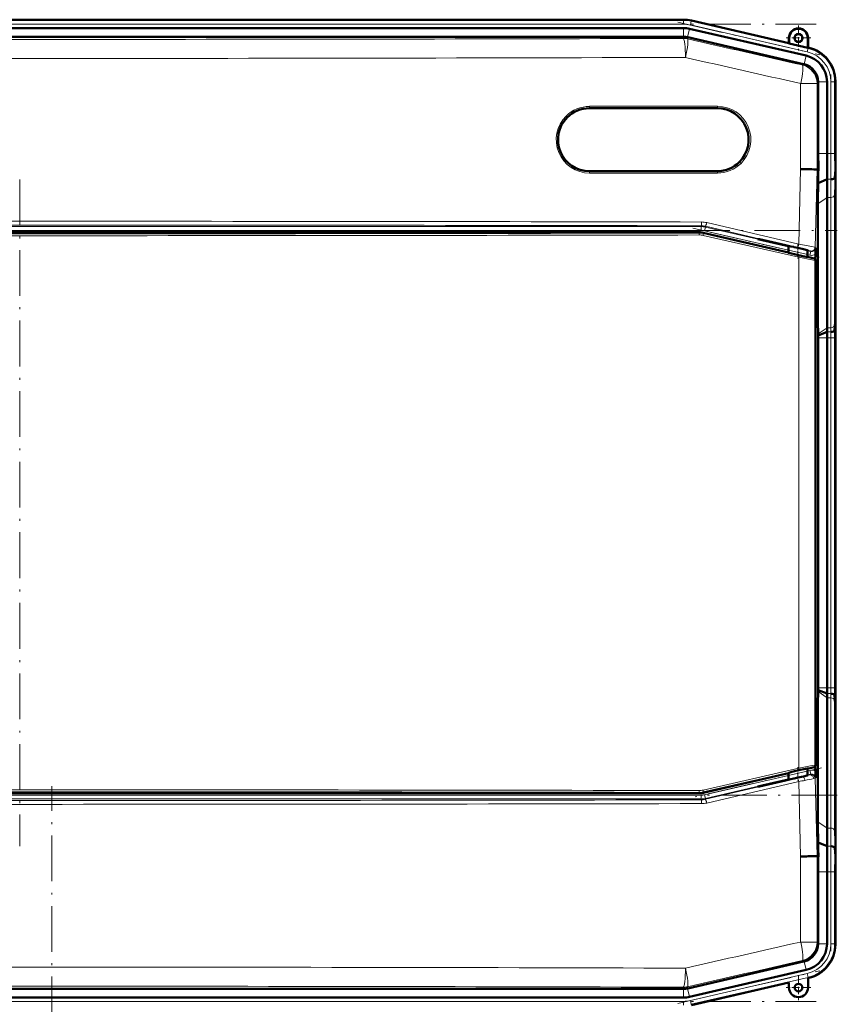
# Model space of a CAD drawing. Extents: x -1351 to 1763, y -1300 to 612.
# Tile 15 of 79: x -1068 to -853, y 308 to 566. Entities that reach past the tile are written whole.
import ezdxf

# ---------------------------------------------------------------- set-up
doc = ezdxf.new("R2010")
doc.units = 0
doc.linetypes.add('DASHDOT', pattern=[18.5, 12, -3, 0.5, -3])

msp = doc.modelspace()

# ---------------------------------------------------------------- linework, layer by layer
at = {"color": 7, "lineweight": 50}
for p, q in [((-893.5, 565.83), (-1241.56, 565.83)), ((-908.5, 565.83), (-1221.29, 565.83)), ((-908.5, 565.83), (-893.5, 565.83)), ((-891.42, 565.59), (-865.85, 559.69)), ((-891.42, 565.59), (-865.85, 559.69)), ((-908.5, 563.64), (-1221.29, 563.64)), ((-908.5, 563.64), (-893.5, 563.64)), ((-891.91, 563.46), (-861.34, 556.4)), ((-1241.54, 561.35), (-893.53, 561.35)), ((-893.53, 561.35), (-893.5, 561.35)), ((-862.03, 554.21), (-892.4, 561.23)), ((-865.85, 559.69), (-865.85, 561.03)), ((-865.78, 559.6), (-865.78, 561.03)), ((-860.92, 561.03), (-860.92, 558.48)), ((-860.85, 561.03), (-860.85, 558.53)), ((-865.78, 559.6), (-865.85, 559.69)), ((-865.78, 559.6), (-860.92, 558.48)), ((-860.92, 558.48), (-860.85, 558.53)), ((-860.85, 558.53), (-860.65, 558.49)), ((-853.68, 549.72), (-853.68, 530.72)), ((-858.15, 549.34), (-858.16, 549.52)), ((-858.15, 549.34), (-858.15, 530.72)), ((-855.87, 549.52), (-855.87, 530.72)), ((-853.68, 549.52), (-853.68, 530.72)), ((-918.16, 542.62), (-884.66, 542.62)), ((-858.83, 526.59), (-858.48, 526.58)), ((-858.14, 526.58), (-858.48, 526.58)), ((-853.66, 526.58), (-853.83, 524.39)), ((-884.66, 526.12), (-918.16, 526.12)), ((-855.83, 523.99), (-858.21, 523)), ((-853.68, 523.65), (-853.68, 489.51)), ((-853.68, 523.65), (-853.68, 489.51)), ((-855.87, 519.23), (-855.87, 485.09)), ((-858.25, 486.58), (-858.25, 517.54)), ((-889.42, 510.11), (-1245.63, 510.11)), ((-888.3, 509.98), (-865.97, 504.83)), ((-866.73, 506.65), (-873.98, 508.33)), ((-873.59, 508.33), (-873.98, 508.33)), ((-873.59, 508.33), (-866.73, 506.74)), ((-866.73, 506.74), (-865.32, 506.41)), ((-866.73, 506.65), (-866.73, 506.74)), ((-865.97, 506.48), (-866.73, 506.65)), ((-865.97, 506.57), (-865.97, 504.75)), ((-865.32, 506.41), (-864.61, 506.25)), ((-864.61, 506.25), (-864.47, 506.22)), ((-864.47, 506.22), (-863.48, 505.99)), ((-860.98, 505.38), (-860.98, 503.6)), ((-860.98, 503.68), (-860.87, 503.65)), ((-860.87, 503.65), (-860.3, 503.5)), ((-860.3, 503.5), (-859.28, 503.26)), ((-858.91, 504.31), (-858.94, 503)), ((-858.89, 502.78), (-858.89, 370.39)), ((-858.89, 486.59), (-858.25, 486.58)), ((-858.17, 483.46), (-858.25, 486.58)), ((-853.7, 486.58), (-853.88, 484.39)), ((-858.16, 483.04), (-858.17, 483.46)), ((-855.87, 483.99), (-858.16, 483.04)), ((-858.15, 482.44), (-858.16, 483.04)), ((-858.15, 390.72), (-858.15, 482.44)), ((-855.87, 482.44), (-855.87, 390.72)), ((-853.68, 482.44), (-853.68, 390.72)), ((-853.68, 482.43), (-853.68, 390.72)), ((-858.16, 390.11), (-858.17, 389.7)), ((-858.15, 390.72), (-858.16, 390.11)), ((-855.87, 389.17), (-858.16, 390.11)), ((-858.17, 389.7), (-858.25, 386.57)), ((-855.87, 353.93), (-855.87, 388.07)), ((-853.7, 386.58), (-853.88, 388.77)), ((-858.89, 386.57), (-858.25, 386.57)), ((-858.25, 386.57), (-858.25, 355.61)), ((-853.68, 349.51), (-853.68, 383.65)), ((-853.68, 349.51), (-853.68, 383.65)), ((-860.98, 367.77), (-860.98, 369.57)), ((-860.87, 369.52), (-860.98, 369.5)), ((-860.3, 369.67), (-860.87, 369.52)), ((-859.28, 369.91), (-860.3, 369.67)), ((-858.91, 368.84), (-858.94, 370.18)), ((-865.97, 368.34), (-888.3, 363.19)), ((-866.73, 366.5), (-873.98, 364.83)), ((-866.73, 366.41), (-865.32, 366.74)), ((-865.97, 366.68), (-866.73, 366.5)), ((-866.73, 366.5), (-866.73, 366.41)), ((-865.97, 368.42), (-865.97, 366.59)), ((-865.32, 366.74), (-864.61, 366.9)), ((-864.61, 366.9), (-864.47, 366.93)), ((-864.47, 366.93), (-863.48, 367.16)), ((-873.59, 364.83), (-873.98, 364.83)), ((-873.59, 364.83), (-866.73, 366.41)), ((-1245.63, 363.06), (-889.42, 363.06)), ((-855.83, 349.17), (-858.21, 350.16)), ((-858.21, 350.16), (-858.18, 348.39)), ((-853.66, 346.58), (-853.83, 348.77)), ((-858.48, 346.57), (-858.83, 346.56)), ((-858.14, 346.57), (-858.48, 346.57)), ((-858.18, 348.39), (-858.14, 346.57)), ((-858.15, 323.81), (-858.15, 342.44)), ((-855.87, 323.63), (-855.87, 342.44)), ((-853.68, 323.43), (-853.68, 342.44)), ((-853.68, 323.63), (-853.68, 342.43)), ((-858.15, 323.81), (-858.16, 323.63)), ((-862.03, 318.94), (-892.4, 311.93)), ((-891.91, 309.69), (-861.34, 316.75)), ((-891.42, 307.56), (-865.85, 313.47)), ((-865.85, 313.47), (-865.85, 312.12)), ((-860.85, 314.62), (-860.65, 314.67)), ((-860.85, 312.12), (-860.85, 314.62)), ((-1241.54, 311.8), (-893.53, 311.8)), ((-893.53, 311.8), (-893.5, 311.8)), ((-908.5, 309.51), (-1221.29, 309.51)), ((-908.5, 309.51), (-893.5, 309.51))]:
    msp.add_line(p, q, dxfattribs=at)
at = {"color": 7, "lineweight": 18}
for p, q in [((-1241.56, 565.64), (-893.5, 565.64)), ((-893.5, 565.64), (-893.5, 565.83)), ((-893.5, 565.64), (-893.5, 564.64)), ((-891.46, 565.41), (-891.69, 564.44)), ((-891.46, 565.41), (-891.42, 565.59)), ((-891.46, 565.41), (-860.84, 558.34)), ((-1241.56, 564.64), (-893.5, 564.64)), ((-893.5, 561.35), (-893.5, 563.64)), ((-892.43, 561.23), (-891.91, 563.46)), ((-891.69, 564.44), (-861.06, 557.37)), ((-893.57, 560.93), (-893.53, 561.35)), ((-892.4, 561.23), (-892.45, 560.8)), ((-865.78, 561.03), (-865.85, 561.03)), ((-860.92, 561.03), (-860.85, 561.03)), ((-860.84, 558.34), (-861.06, 557.37)), ((-860.84, 558.34), (-860.65, 558.49)), ((-861.86, 554.17), (-861.34, 556.4)), ((-862.35, 553.96), (-862.03, 554.21)), ((-853.68, 549.72), (-853.87, 549.58)), ((-862.78, 526.65), (-862.78, 549.09)), ((-858.48, 549.09), (-862.78, 549.09)), ((-858.15, 549.34), (-858.48, 549.09)), ((-858.48, 549.09), (-858.48, 526.58)), ((-858.16, 549.52), (-855.87, 549.52)), ((-854.87, 549.58), (-854.87, 530.72)), ((-854.87, 549.58), (-853.87, 549.58)), ((-853.87, 549.58), (-853.87, 530.72)), ((-884.6, 543.12), (-918.11, 543.12)), ((-858.15, 530.72), (-855.87, 530.72)), ((-855.87, 530.72), (-854.87, 530.72)), ((-853.87, 530.72), (-854.87, 530.72)), ((-853.87, 530.72), (-853.68, 530.72)), ((-863.29, 507.03), (-862.78, 526.65)), ((-858.48, 526.58), (-859.01, 506.15)), ((-918.11, 525.62), (-884.6, 525.62)), ((-854.83, 523.99), (-855.83, 523.99)), ((-855.87, 519.23), (-858.25, 517.54)), ((-854.87, 519.23), (-855.87, 519.23)), ((-854.87, 519.23), (-854.87, 485.09)), ((-853.87, 519.91), (-853.87, 485.77)), ((-1246.16, 511.59), (-888.9, 511.59)), ((-888.9, 511.59), (-888.87, 511.81)), ((-888.9, 510.59), (-888.9, 511.59)), ((-888, 510.49), (-887.77, 511.47)), ((-887.75, 511.68), (-887.77, 511.47)), ((-887.77, 511.47), (-865.97, 506.43)), ((-863.66, 506.06), (-887.75, 511.68)), ((-887.4, 512.65), (-863.29, 507.03)), ((-888.9, 510.59), (-1246.16, 510.59)), ((-889.44, 509.9), (-889.42, 510.11)), ((-863.25, 503.55), (-888.37, 509.29)), ((-888.3, 509.98), (-888.32, 509.77)), ((-888.32, 509.77), (-863.21, 504.04)), ((-865.97, 505.41), (-888, 510.49)), ((-859.01, 506.15), (-858.89, 506.03)), ((-863.25, 369.62), (-863.25, 503.55)), ((-860.98, 505.28), (-860.11, 505.08)), ((-860.34, 504.11), (-860.98, 504.26)), ((-860.34, 504.11), (-860.11, 505.08)), ((-860.11, 505.08), (-860.24, 505.2)), ((-859.33, 503.22), (-859.28, 503.26)), ((-858.89, 502.78), (-858.95, 502.73)), ((-858.95, 502.73), (-858.95, 370.44)), ((-853.7, 486.58), (-853.66, 486.58)), ((-855.87, 485.09), (-858.17, 483.46)), ((-854.87, 485.09), (-855.87, 485.09)), ((-854.87, 483.99), (-855.87, 483.99)), ((-855.87, 482.44), (-858.15, 482.44)), ((-854.87, 482.44), (-855.87, 482.44)), ((-854.87, 482.44), (-853.87, 482.44)), ((-854.87, 482.44), (-854.87, 390.72)), ((-853.68, 482.44), (-853.87, 482.44)), ((-853.87, 482.44), (-853.87, 390.72)), ((-855.87, 390.72), (-858.15, 390.72)), ((-854.87, 390.72), (-855.87, 390.72)), ((-854.87, 390.72), (-853.87, 390.72)), ((-853.68, 390.72), (-853.87, 390.72)), ((-855.87, 388.07), (-858.17, 389.7)), ((-854.87, 389.17), (-855.87, 389.17)), ((-854.87, 388.07), (-855.87, 388.07)), ((-854.87, 353.93), (-854.87, 388.07)), ((-853.87, 353.24), (-853.87, 387.39)), ((-853.66, 386.58), (-853.7, 386.58)), ((-888.37, 363.88), (-863.25, 369.62)), ((-863.21, 369.14), (-888.32, 363.4)), ((-859.28, 369.91), (-859.33, 369.95)), ((-858.95, 370.44), (-858.89, 370.39)), ((-888, 362.66), (-865.97, 367.75)), ((-865.97, 366.72), (-887.77, 361.69)), ((-887.75, 361.48), (-863.66, 367.1)), ((-860.98, 368.9), (-860.34, 369.05)), ((-860.11, 368.07), (-860.98, 367.87)), ((-860.34, 369.05), (-860.11, 368.07)), ((-860.24, 367.96), (-860.11, 368.07)), ((-858.89, 367.13), (-859.01, 367.01)), ((-859.01, 367.01), (-858.48, 346.57)), ((-863.29, 366.13), (-887.4, 360.51)), ((-862.78, 346.51), (-863.29, 366.13)), ((-1246.16, 362.56), (-888.9, 362.56)), ((-888.9, 361.56), (-1246.16, 361.56)), ((-889.42, 363.06), (-889.44, 363.27)), ((-888.9, 362.56), (-888.9, 361.56)), ((-888.9, 361.56), (-888.87, 361.35)), ((-888.3, 363.19), (-888.32, 363.4)), ((-888, 362.66), (-887.77, 361.69)), ((-887.75, 361.48), (-887.77, 361.69)), ((-855.87, 353.93), (-858.25, 355.61)), ((-854.87, 353.93), (-855.87, 353.93)), ((-854.83, 349.17), (-855.83, 349.17)), ((-862.78, 324.07), (-862.78, 346.51)), ((-858.48, 346.57), (-858.48, 324.07)), ((-858.15, 342.44), (-855.87, 342.44)), ((-855.87, 342.44), (-854.87, 342.44)), ((-853.87, 342.44), (-854.87, 342.44)), ((-854.87, 323.58), (-854.87, 342.44)), ((-853.87, 342.44), (-853.68, 342.44)), ((-853.87, 323.58), (-853.87, 342.44)), ((-862.78, 324.07), (-858.48, 324.07)), ((-858.15, 323.81), (-858.48, 324.07)), ((-858.16, 323.63), (-855.87, 323.63)), ((-853.87, 323.58), (-854.87, 323.58)), ((-853.87, 323.58), (-853.68, 323.43)), ((-862.35, 319.2), (-862.03, 318.94)), ((-861.86, 318.98), (-861.34, 316.75)), ((-891.69, 308.72), (-861.06, 315.79)), ((-861.06, 315.79), (-860.84, 314.81)), ((-892.4, 311.93), (-892.45, 312.35)), ((-891.46, 307.74), (-860.84, 314.81)), ((-860.65, 314.67), (-860.84, 314.81)), ((-893.57, 312.23), (-893.53, 311.8)), ((-893.5, 311.8), (-893.5, 309.51)), ((-892.43, 311.92), (-891.91, 309.69)), ((-1241.56, 308.51), (-893.5, 308.51)), ((-893.5, 307.51), (-893.5, 308.51)), ((-891.46, 307.74), (-891.69, 308.72)), ((-891.46, 307.74), (-891.42, 307.56))]:
    msp.add_line(p, q, dxfattribs=at)
at = {"color": 7, "linetype": 'DASHDOT', "lineweight": 18}
for p, q in [((-895.01, 565.2), (-857.74, 556.6)), ((-1276.37, 564.64), (-858.69, 564.64)), ((-854.87, 551.46), (-854.87, 528.83)), ((-1067.53, 523.96), (-1067.53, 349.21)), ((-891.02, 511.19), (-857.32, 503.41)), ((-1281.89, 510.59), (-853.17, 510.59)), ((-854.87, 491.61), (-854.87, 381.55)), ((-857.32, 369.75), (-891.02, 361.97)), ((-1059.13, -326), (-1059.13, 364.9)), ((-853.17, 362.56), (-1281.89, 362.56)), ((-854.87, 344.32), (-854.87, 321.69)), ((-895.01, 307.95), (-857.74, 316.55)), ((-1276.37, 308.51), (-858.69, 308.51))]:
    msp.add_line(p, q, dxfattribs=at)
at = {"color": 7, "linetype": 'DASHDOT', "lineweight": 18, "ltscale": 0.1625}
for p, q in [((-863.35, 564.28), (-863.35, 557.78)), ((-860.1, 561.03), (-866.6, 561.03)), ((-863.35, 315.37), (-863.35, 308.87)), ((-860.1, 312.12), (-866.6, 312.12))]:
    msp.add_line(p, q, dxfattribs=at)
at = {"color": 7, "linetype": 'DASHDOT', "lineweight": 18, "ltscale": 0.08985}
msp.add_line((-863.48, 506.87), (-863.48, 503.27), dxfattribs=at)
at = {"color": 7, "linetype": 'DASHDOT', "lineweight": 18, "ltscale": 0.019627}
msp.add_line((-863.48, 506.06), (-863.48, 505.27), dxfattribs=at)
at = {"color": 7, "linetype": 'DASHDOT', "lineweight": 18, "ltscale": 0.089713}
msp.add_line((-863.48, 369.88), (-863.48, 366.29), dxfattribs=at)
at = {"color": 7, "linetype": 'DASHDOT', "lineweight": 18, "ltscale": 0.019614}
msp.add_line((-863.48, 367.1), (-863.48, 367.88), dxfattribs=at)
at = {"color": 7, "lineweight": 18}
for points in [[(-860.24, 505.2), (-860.24, 505.2), (-860.26, 505.21), (-860.38, 505.25), (-862.05, 505.67), (-863.66, 506.06)], [(-863.29, 507.03), (-859.86, 506.35), (-859.07, 506.17), (-859.02, 506.15), (-859.01, 506.15)], [(-858.95, 502.73), (-858.95, 502.73), (-858.96, 502.73), (-859.06, 502.74), (-859.81, 502.87), (-863.25, 503.55)], [(-863.21, 504.04), (-860.91, 503.52), (-859.53, 503.24), (-859.36, 503.22), (-859.34, 503.22), (-859.33, 503.22), (-859.33, 503.22)], [(-863.25, 369.62), (-859.75, 370.31), (-859.07, 370.43), (-858.97, 370.44), (-858.95, 370.44), (-858.95, 370.44), (-858.95, 370.44)], [(-859.33, 369.95), (-859.34, 369.95), (-859.35, 369.95), (-859.42, 369.95), (-860.07, 369.82), (-863.21, 369.14)], [(-860.52, 367.87), (-860.28, 367.94), (-860.24, 367.95), (-860.24, 367.96)], [(-859.01, 367.01), (-859.02, 367.01), (-859.06, 366.99), (-859.36, 366.92)]]:
    msp.add_lwpolyline(points, dxfattribs=at)
at = {"color": 7, "lineweight": 50}
for points in [[(-863.48, 505.99), (-862.03, 505.65), (-861.06, 505.41), (-860.9, 505.36), (-860.88, 505.35), (-860.88, 505.35)], [(-865.97, 504.75), (-865.97, 504.75), (-865.97, 504.75), (-865.94, 504.73), (-865.57, 504.63), (-862.57, 503.92), (-861.03, 503.6), (-860.99, 503.6), (-860.99, 503.6), (-860.98, 503.6)], [(-860.88, 505.35), (-860.88, 505.35), (-860.88, 505.35), (-860.89, 505.35), (-860.98, 505.36)], [(-862.92, 369.17), (-865.08, 368.66), (-865.87, 368.46), (-865.96, 368.43), (-865.97, 368.42), (-865.97, 368.42)], [(-860.98, 369.57), (-860.99, 369.57), (-860.99, 369.57), (-861, 369.57), (-861.1, 369.56), (-861.94, 369.39), (-862.92, 369.17)], [(-863.48, 367.16), (-862.03, 367.5), (-861.06, 367.75), (-860.9, 367.8), (-860.88, 367.81), (-860.88, 367.81)], [(-860.88, 367.81), (-860.88, 367.81), (-860.88, 367.81), (-860.89, 367.81), (-860.98, 367.8)]]:
    msp.add_lwpolyline(points, dxfattribs=at)
for centre, radius in [((-863.35, 561.03), 1.07), ((-863.35, 561.03), 1), ((-863.35, 312.12), 1)]:
    msp.add_circle(centre, radius, dxfattribs=at)
for centre, radius, start, end in [((-893.5, 556.58), 9.25, 77.0008, 89.9996), ((-893.5, 556.58), 9.25, 77.0007, 89.9996), ((-893.5, 556.58), 7.06, 77.0006, 89.9996), ((-863.35, 561.03), 2.5, 0, 180), ((-863.35, 561.03), 2.43, 360, 180), ((-862.93, 549.52), 9.25, 359.9943, 77.0057), ((-862.67, 549.72), 8.99, 359.9916, 77.0084), ((-862.93, 549.52), 7.06, 359.9966, 77.0032), ((-863.16, 549.34), 5.01, 2.1031, 74.9072), ((-918.16, 534.37), 8.25, 90, 134.9612), ((-884.66, 534.37), 8.25, 314.9294, 90), ((-918.16, 534.37), 8.25, 134.9699, 270), ((-165.66, 530.7), 692.49, 179.99805, 180.34055), ((-285.62, 530.58), 570.24, 179.9861, 180.6624), ((-506.1, 530.63), 347.59, 179.9856, 180.6685), ((-884.66, 534.37), 8.25, 270, 314.9153), ((-878.28, -680.15), 1206.9, 89.07649, 89.26402), ((-247.37, 513.74), 610.9, 178.79561, 179.13148), ((-646.46, 523.4), 207.22, 179.1215, 179.9313), ((-516.09, 518.83), 339.78, 179.1293, 179.9319), ((-466.79, 517.08), 391.46, 179.1331, 179.9319), ((-919.41, 505.84), 60.52, 358.5511, 0.1764), ((-859.39, 502.78), 0.5, 359.998, 77.002), ((-1066.1, 489.75), 212.42, 359.1437, 359.9337), ((-646.32, 489.76), 207.36, 180.0695, 180.8788), ((-1211.4, 482.52), 357.71, 359.9872, 0.6507), ((-506.6, 482.52), 347.08, 179.3309, 180.0147), ((-935.69, 485.18), 79.82, 359.1476, 359.9359), ((-990.66, 482.46), 134.79, 359.9876, 0.6479), ((-990.66, 390.69), 134.79, 359.3521, 0.0124), ((-1211.4, 390.64), 357.71, 359.3493, 0.0128), ((-506.6, 390.63), 347.08, 179.9853, 180.6691), ((-935.69, 387.98), 79.82, 0.0641, 0.8524), ((-1066.1, 383.4), 212.42, 0.0663, 0.8563), ((-646.32, 383.4), 207.36, 179.1212, 179.9305), ((-859.39, 370.39), 0.5, 282.998, 0.002), ((-919.41, 367.32), 60.52, 359.8196, 1.4448), ((-466.79, 356.08), 391.46, 180.0681, 180.8669), ((-516.09, 354.33), 339.78, 180.0681, 180.8707), ((-285.62, 342.57), 570.24, 179.3376, 180.0139), ((-646.46, 349.76), 207.22, 180.0687, 180.8785), ((-878.26, 1552.18), 1205.77, 270.73585, 270.92354), ((-165.67, 342.46), 692.49, 179.65945, 180.00195), ((-506.1, 342.52), 347.59, 179.3315, 180.0144), ((-863.16, 323.82), 5, 285.1029, 357.9073), ((-862.93, 323.63), 7.06, 282.9968, 0.0034), ((-862.67, 323.43), 8.99, 282.9916, 0.0084), ((-863.35, 312.12), 2.5, 180, 360), ((-893.5, 316.58), 7.06, 270.0004, 282.9994)]:
    msp.add_arc(centre, radius, start, end, dxfattribs=at)
at = {"color": 7, "lineweight": 18}
for centre, radius, start, end in [((-893.5, 556.58), 9.06, 77.0008, 89.9996), ((-893.5, 556.58), 8.06, 77.0006, 89.9996), ((-1067.53, 56209.97), 55649.31, 269.820896, 270.179106), ((11803.6, 56331.46), 57197.52, 257.175313, 257.206234), ((-862.86, 549.58), 8.99, 359.9997, 77.0003), ((-1067.53, 56585.23), 56029.56, 269.821504, 270.178498), ((11842.13, 56689.53), 57560.09, 257.2175922, 257.2484236), ((-862.86, 549.58), 7.99, 359.9916, 77.0084), ((-918.11, 534.36), 8.75, 89.9957, 134.9539), ((-884.59, 534.37), 8.75, 314.9196, 90.0213), ((-918.11, 534.37), 8.75, 134.9606, 270.0213), ((-285.76, 530.58), 569.11, 179.986, 180.6637), ((-319.89, 530.59), 533.98, 179.9859, 180.6653), ((-884.6, 534.37), 8.75, 269.9957, 314.9129), ((-515.73, 518.83), 339.14, 179.1277, 179.9318), ((-535.62, 519.53), 318.25, 179.1257, 179.9316), ((-1067.53, -83299.58), 83812.57, 89.8777831, 90.1222151), ((-1067.53, -83186.04), 83698.04, 89.8777011, 90.122297), ((-888.9, 506.59), 5, 77.0066, 89.9934), ((-888.89, 506.81), 5, 76.8528, 89.8509), ((-888.76, 506.81), 5.99, 76.8712, 89.8909), ((-1067.53, 84295.16), 83785.95, 269.8781811, 270.1218207), ((-1067.53, 84238.26), 83728.55, 269.8781333, 270.1218617), ((-889.43, 504.9), 5, 77.1098, 90.1116), ((-889.37, 504.91), 4.49, 77.1108, 90.1395), ((-888.9, 506.59), 4, 77.0047, 89.9953), ((-859.89, 506.05), 0.999, 256.9181, 358.54), ((-859.89, 506.06), 2, 256.9951, 299.3366), ((-859.45, 502.73), 0.5, 0.0159, 76.9841), ((-955.13, 485.88), 101.27, 359.1557, 359.937), ((-935.3, 485.18), 80.44, 359.1546, 359.9369), ((-991.03, 482.46), 136.17, 359.9884, 0.642), ((-1025.34, 482.47), 171.47, 359.9884, 0.6411), ((-991.03, 390.69), 136.17, 359.358, 0.0116), ((-1025.34, 390.69), 171.47, 359.3589, 0.0116), ((-935.3, 387.98), 80.44, 0.0631, 0.8454), ((-955.13, 387.27), 101.27, 0.063, 0.8443), ((-859.89, 367.1), 2, 60.6635, 103.005), ((-859.45, 370.44), 0.5, 283.0159, 359.9841), ((-909.75, 564.78), 202.98, 283.1255, 283.506), ((-889.32, 479.93), 115.71, 283.48, 284.0366), ((-880.49, 463.72), 99.08, 280.9623, 282.3111), ((-869.69, 401.7), 35.05, 283.9245, 285.1673), ((-859.89, 367.1), 0.999, 1.46, 103.0819), ((-1067.53, -83421.99), 83785.95, 89.8781793, 90.1218189), ((-920.23, 662.98), 302.27, 280.857, 281.1749), ((-1067.53, 84059.2), 83698.04, 269.877703, 270.1222989), ((-1067.53, -83365.09), 83728.55, 89.8781383, 90.1218667), ((-889.43, 368.27), 5, 269.8884, 282.8902), ((-889.37, 368.26), 4.49, 269.8605, 282.8892), ((-888.9, 366.56), 4, 270.0047, 282.9953), ((-888.89, 366.35), 5, 270.1491, 283.1472), ((-1067.53, 84172.73), 83812.57, 269.8777849, 270.1222169), ((-888.76, 366.34), 5.99, 270.1091, 283.1288), ((-515.73, 354.33), 339.14, 180.0682, 180.8723), ((-535.62, 353.62), 318.25, 180.0684, 180.8743), ((-285.76, 342.57), 569.11, 179.3363, 180.014), ((-319.89, 342.57), 533.98, 179.3347, 180.0141), ((11842.13, -55816.37), 57560.09, 102.7515764, 102.7824078), ((-862.86, 323.58), 7.99, 282.9916, 0.0084), ((-862.86, 323.58), 8.99, 282.9997, 0.0003), ((-1067.53, -55712.07), 56029.56, 89.821502, 90.178496), ((11803.6, -55458.3), 57197.52, 102.793766, 102.824687), ((-1067.53, -55336.82), 55649.31, 89.820894, 90.179104), ((-893.5, 316.58), 8.06, 270.0004, 282.9994)]:
    msp.add_arc(centre, radius, start, end, dxfattribs=at)
for centre, major_axis, ratio, start_param, end_param in [((-893.57, 555.93), (4.97, -0.57), 0.999653, 1.457389, 1.684204), ((-893.57, 555.93), (0.02, -5), 0.119003, 1.570423, 3.115225), ((-893.57, 555.93), (-1.11, -4.88), 0.116076, 1.597214, 3.115235), ((-863.47, 549.09), (-1.11, -4.88), 0.136195, 1.601714, 3.115166), ((-863.47, 549.09), (3.11, -3.91), 0.999441, 0.899117, 2.242476), ((-918.16, 543.12), (0, -0.5), 0.101872, 0, 1.570796), ((-884.66, 543.12), (0, 0.5), 0.124719, 3.141593, 4.712389), ((-924.34, 540.56), (0.353, -0.354), 0.069254, 0.000014, 1.501741), ((-878.48, 528.17), (0.353, -0.354), 0.091666, 1.479613, 3.141593), ((-918.16, 525.62), (0, 0.5), 0.101872, 4.712389, 6.283185), ((-884.66, 525.62), (0, -0.5), 0.124719, 1.570796, 3.141593), ((-854.87, 519.94), (-1, 0), 0.707107, 1.570796, 3.106686), ((-888.87, 512.81), (0, -1), 0.121885, 0.017584, 1.571058), ((-887.53, 512.65), (-0.227, -0.974), 0.119647, 0.01758, 1.598677), ((-889.44, 509.4), (0.001, -0.5), 0.121453, 1.570537, 3.124009), ((-888.43, 509.29), (-0.111, -0.487), 0.119115, 1.598027, 3.124014), ((-863.43, 507.03), (-0.227, -0.974), 0.135666, 0.017616, 1.602449), ((-860.01, 506.17), (0.682, 0.732), 0.99939, 3.664878, 5.435811), ((-863.32, 503.55), (-0.111, -0.487), 0.135841, 1.601805, 3.123976), ((-854.87, 485.79), (-1, 0), 0.707107, 1.570796, 3.106686), ((-854.87, 387.36), (-1, 0), 0.707107, 3.176499, 4.712389), ((-863.32, 369.62), (0.111, -0.487), 0.135841, 0.017617, 1.539787), ((-863.43, 366.13), (0.227, -0.974), 0.135666, 1.539144, 3.123976), ((-862.12, 366.44), (0.234, -0.972), 0.460439, 1.469807, 3.121928), ((-860.29, 366.89), (0.266, -0.964), 0.924796, 1.34401, 3.095701), ((-860.01, 366.98), (-0.682, 0.732), 0.99939, 3.988967, 5.7599), ((-889.44, 363.77), (-0.001, -0.5), 0.121453, 0.017583, 1.571056), ((-888.9, 366.56), (4.97, 0.57), 0.999846, 4.59896, 4.825818), ((-888.87, 360.35), (0, -1), 0.121885, 1.570535, 3.124008), ((-888.43, 363.88), (0.111, -0.487), 0.119115, 0.017578, 1.543566), ((-887.53, 360.51), (0.227, -0.974), 0.119647, 1.542916, 3.124013), ((-854.87, 353.22), (-1, 0), 0.707107, 3.176499, 4.712389), ((-863.47, 324.07), (1.11, -4.88), 0.136195, 0.026426, 1.539879), ((-863.47, 324.07), (-3.11, -3.91), 0.999441, 0.899117, 2.242476), ((-893.57, 317.22), (-0.02, -5), 0.119003, 0.026367, 1.57117), ((-893.57, 317.22), (1.11, -4.88), 0.116076, 0.026358, 1.544378), ((-893.57, 317.22), (-4.97, -0.57), 0.999653, 1.457389, 1.684204)]:
    msp.add_ellipse(centre, major_axis=major_axis, ratio=ratio, start_param=start_param, end_param=end_param, dxfattribs=at)
at = {"color": 7, "lineweight": 50}
for centre, major_axis, ratio, start_param, end_param in [((-893.53, 556.36), (4.97, -0.57), 0.999653, 1.457389, 1.679108), ((-863.15, 549.34), (-3.11, 3.91), 0.999441, 5.34848, 5.384068), ((-854.83, 524.4), (1, 0), 0.414186, 4.715241, 6.251123), ((-889.42, 505.11), (4.97, -0.57), 0.999846, 1.457367, 1.684225), ((-854.88, 484.4), (1, 0), 0.414343, 4.715179, 6.251104), ((-854.88, 388.75), (1, 0), 0.414215, 0.032067, 1.567956), ((-889.42, 368.06), (4.97, 0.57), 0.999846, 4.59896, 4.825818), ((-854.83, 348.75), (1, 0), 0.414215, 0.032067, 1.567956), ((-863.15, 323.81), (-3.11, -3.91), 0.999441, 0.899117, 0.934706), ((-893.53, 316.8), (4.97, 0.57), 0.999653, 4.604077, 4.825796)]:
    msp.add_ellipse(centre, major_axis=major_axis, ratio=ratio, start_param=start_param, end_param=end_param, dxfattribs=at)

doc.saveas('drawing.dxf')
